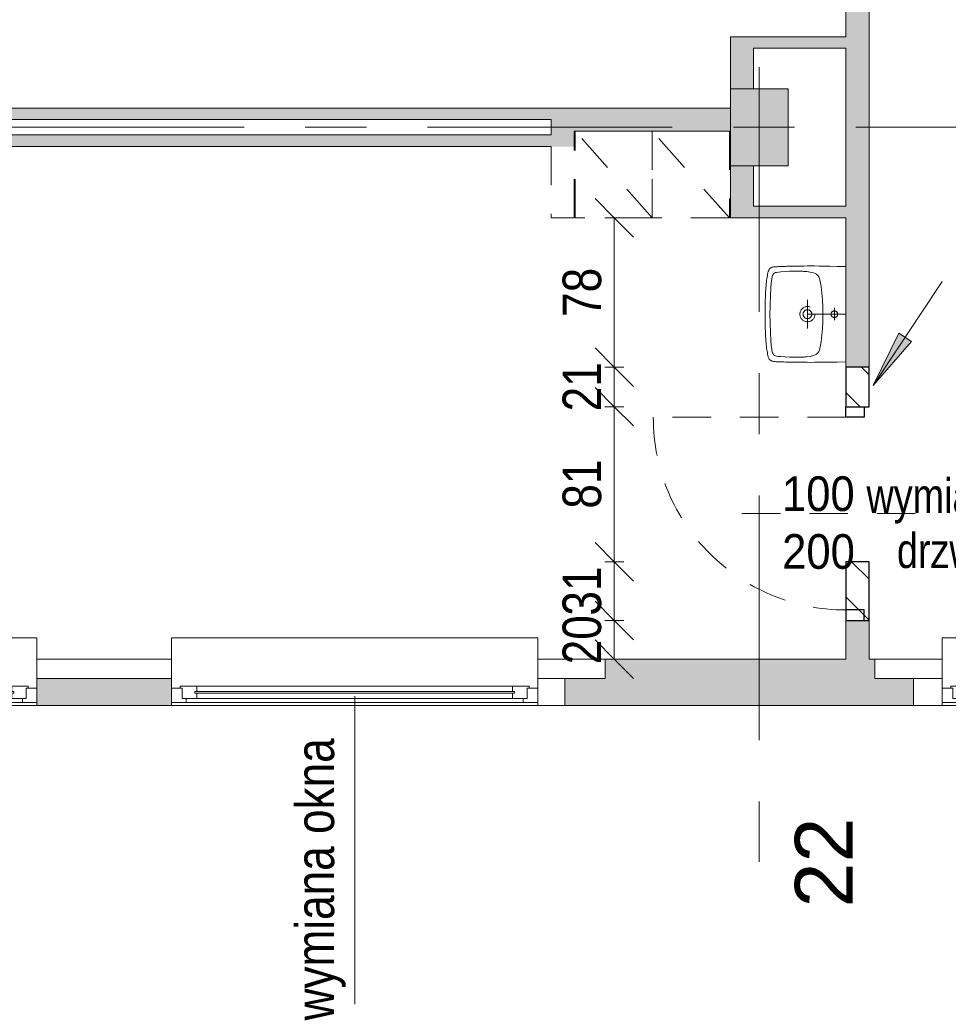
# Model space of a CAD drawing. Header units: centimetres. Extents: x -1403 to 22166, y -8842 to 3590.
# Tile 3 of 25: x -997 to -514, y -47 to 464. Entities that reach past the tile are written whole.
import ezdxf

# ---------------------------------------------------------------- set-up
doc = ezdxf.new("R2010")
doc.units = ezdxf.units.CM
doc.linetypes.add('Oś', pattern=[222.25, 127, -31.75, 31.75, -31.75])
doc.linetypes.add('Wyburzenia', pattern=[35, 20, -15])
for name, color, linetype, lineweight in [('A-ANNO-DIMS', 211, 'Continuous', 13), ('A-ANNO-DIMS-100', 211, 'Continuous', 13), ('A-ANNO-NOTE', 131, 'Wyburzenia', 9), ('A-DETL', 90, 'Continuous', 25), ('A-DETL-GENF', 92, 'Continuous', 9), ('A-DETL-MEDM', 33, 'Wyburzenia', 9), ('A-DOOR', 31, 'Wyburzenia', 9), ('A-DOOR-IDEN', 31, 'Continuous', 13), ('A-GLAZ', 151, 'Wyburzenia', 9), ('A-GLAZ-IDEN', 152, 'Continuous', 13), ('A-WALL', 113, 'Continuous', 13), ('A-WALL-PATT', 111, 'Continuous', 13), ('G-ANNO-TEXT', 231, 'Continuous', 13), ('P-SANR-FIXT', 6, 'Wyburzenia', 9), ('Q-SPCQ', 91, 'Wyburzenia', 9), ('S-COLS', 52, 'Continuous', 13), ('S-GRID', 1, 'Continuous', 13), ('S-GRID-IDEN', 1, 'Continuous', 13)]:
    doc.layers.add(name, color=color, linetype=linetype, lineweight=lineweight)
doc.styles.add('Arial', font='arial.ttf', dxfattribs={"width": 0.9, "height": 18})
doc.styles.add('Arial Narrow_1', font='ARIALN.TTF', dxfattribs={"height": 0.2})
doc.styles.add('Arial Narrow_3', font='ARIALN.TTF', dxfattribs={"height": 20})
doc.styles.add('Arial Narrow_5', font='ARIALN.TTF', dxfattribs={"width": 0.95, "height": 0.18})
doc.styles.add('Arial_1', font='arial.ttf', dxfattribs={"height": 30})
doc.dimstyles.new('Diagonal_1_100__0__wewnętrzne', dxfattribs={"dimscale": 30.48, "dimtxt": 20.468619, "dimasz": 0.656168, "dimexe": 0.164042, "dimexo": 0.0625, "dimgap": 0.032808, "dimtad": 1, "dimdec": 0, "dimdsep": 46, "dimtxsty": 'Arial Narrow_3', "dimblk1": 'OBLIQUE', "dimblk2": 'OBLIQUE', "dimsah": 1, "dimcen": 0.09, "dimazin": 0, "dimtfac": 1, "dimtdec": 4, "dimtix": 1, "dimtmove": 0, "dimatfit": 3, "dimfxl": 0.164042, "dimfxlon": 1, "dimtvp": 1, "dimtolj": 1, "dimtzin": 0, "dimarcsym": 2})
pattern_1 = [(315, (0, 0), (10.6066, 10.6066), [])]

# ---------------------------------------------------------------- blocks, each defined once
blk = doc.blocks.new('DRZWI 1S - automatyczna etykieta - Drzwi 100-2252143-6_piętro IV __13_80 m_ - wyburzenia i zamurowania')
at = {"layer": 'A-DETL-GENF', "color": 20, "linetype": 'Wyburzenia'}
for p, q in [((-55.5, 6), (-55.5, -3.5)), ((-50, 6), (-55.5, 6)), ((-50, -3.5), (-50, 6)), ((55.5, 6), (50, 6)), ((50, 6), (50, -3.5)), ((55.5, -3.5), (55.5, 6)), ((-55.5, -3.5), (-50, -3.5)), ((50, -3.5), (55.5, -3.5))]:
    blk.add_line(p, q, dxfattribs=at)
at = {"layer": 'A-DETL-MEDM', "color": 10, "lineweight": 25}
for p, q in [((-50, 6), (-55.5, 6)), ((-55.5, 6), (-55.5, -3.5)), ((-50, -3.5), (-50, 6)), ((50, -3.5), (50, 6)), ((50, 6), (55.5, 6)), ((55.5, 6), (55.5, -3.5)), ((-55.5, -3.5), (-50, -3.5)), ((55.5, -3.5), (50, -3.5))]:
    blk.add_line(p, q, dxfattribs=at)
at = {"layer": 'A-DOOR', "color": 1, "lineweight": 13}
blk.add_line((50, 6), (50, 106), dxfattribs=at)
blk.add_arc((50, 6), 100, 90, 180, dxfattribs=at)
blk = doc.blocks.new('M_Concrete-rengular-Column - 300 x 400mm-1795933-6_piętro IV __13_80 m_ - wyburzenia i zamurowania')
at = {"layer": 'S-COLS', "lineweight": 9}
blk.add_hatch(color=254, dxfattribs=at).paths.add_polyline_path([(-15, -20), (15, -20), (15, 20), (-15, 20), (-15, -2)], flags=0)
for p, q in [((15, 20), (-15, 20)), ((-15, 20), (-15, -20)), ((15, -20), (15, 20)), ((-15, -20), (15, -20))]:
    blk.add_line(p, q, dxfattribs=at)
blk = doc.blocks.new('Okno - automatyczna etykieta - 190x181  _nietypowy podział_-2208509-6_piętro IV __13_80 m_ - wyburzenia i zamurowania')
at = {"layer": 'A-GLAZ', "color": 7, "linetype": 'Continuous'}
for p, q in [((-87.5, 5.5), (-95, 5.5)), ((-95, 5.5), (-95, -2)), ((-95, 5.5), (95, 5.5)), ((-87.5, 3.5), (-87.5, 5.5)), ((87.5, 5.5), (-87.5, 5.5)), ((95, 5.5), (87.5, 5.5)), ((87.5, 5.5), (87.5, 3.5)), ((95, -2), (95, 5.5)), ((-82, 3.5), (-89.5, 3.5)), ((-89.5, 3.5), (-89.5, -2)), ((-89.5, -2), (-89.5, 3.5)), ((-89.5, 3.5), (-87.5, 3.5)), ((83, 0.75), (-83, 0.75)), ((-83, 0.75), (-83, -0.25)), ((-83, -0.25), (-83, 0.75)), ((-83, 0.75), (-82, 0.75)), ((-82, 0.75), (-82, 3.5)), ((82, 3.5), (-82, 3.5)), ((89.5, 3.5), (82, 3.5)), ((82, 3.5), (82, 0.75)), ((82, 0.75), (83, 0.75)), ((83, -0.25), (83, 0.75)), ((83, 0.75), (83, -0.25)), ((87.5, 3.5), (89.5, 3.5)), ((89.5, -2), (89.5, 3.5)), ((89.5, 3.5), (89.5, -2)), ((-95, -2), (-89.5, -2)), ((-89.5, -2), (-90.5, -2)), ((-90.5, -2), (-90.5, -3)), ((-90.5, -3), (-82, -3)), ((-83, -0.25), (83, -0.25)), ((-82, -0.25), (-83, -0.25)), ((-82, -3), (-82, -0.25)), ((82, -3), (-82, -3)), ((82, -0.25), (82, -3)), ((83, -0.25), (82, -0.25)), ((82, -3), (90.5, -3)), ((90.5, -2), (89.5, -2)), ((89.5, -2), (95, -2)), ((90.5, -3), (90.5, -2)), ((-95, -26), (-95, -7)), ((95, -7), (95, -26)), ((-95, -28), (-95, -26)), ((-95, -28), (95, -28)), ((95, -26), (95, -28))]:
    blk.add_line(p, q, dxfattribs=at)
blk = doc.blocks.new('Szafa1 - 45 cm-1791407-6_piętro IV __13_80 m_ - wyburzenia i zamurowania')
at = {"layer": 'Q-SPCQ', "color": 20}
for p, q in [((-7.5, 51), (32.5, 6)), ((-7.5, 6), (-7.5, 51)), ((-7.5, 51), (32.5, 51)), ((32.5, 51), (32.5, 6))]:
    blk.add_line(p, q, dxfattribs=at)
blk = doc.blocks.new('Umywalka koło Nova Pro - Pro 50-1205816-6_piętro IV __13_80 m_ - wyburzenia i zamurowania')
at = {"layer": 'P-SANR-FIXT', "color": 20}
for p, q in [((-10.8, 45.84), (-10.24, 46.11)), ((-10.24, 46.11), (-10.8, 45.84)), ((-10.24, 46.11), (-9.61, 46.32)), ((-9.61, 46.32), (-10.24, 46.11)), ((-9.61, 46.32), (-8.94, 46.51)), ((-8.94, 46.51), (-9.61, 46.32)), ((-8.94, 46.51), (-8.25, 46.64)), ((-8.25, 46.64), (-8.94, 46.51)), ((-8.25, 46.64), (-7.5, 46.8)), ((-7.5, 46.8), (-8.25, 46.64)), ((-7.5, 46.8), (-6.73, 46.91)), ((-6.73, 46.91), (-7.5, 46.8)), ((-6.73, 46.91), (-5.93, 47.04)), ((-5.93, 47.04), (-6.73, 46.91)), ((-5.93, 47.04), (-5.1, 47.15)), ((-5.1, 47.15), (-5.93, 47.04)), ((-5.1, 47.15), (-4.2, 47.25)), ((-4.2, 47.25), (-5.1, 47.15)), ((-4.2, 47.25), (-3.27, 47.36)), ((-3.27, 47.36), (-4.2, 47.25)), ((-3.27, 47.36), (-2.28, 47.44)), ((-2.28, 47.44), (-3.27, 47.36)), ((-2.28, 47.44), (-1.24, 47.52)), ((-1.24, 47.52), (-2.28, 47.44)), ((-1.24, 47.52), (-0.15, 47.63)), ((-0.15, 47.63), (-1.24, 47.52)), ((-0.15, 47.63), (1.05, 47.71)), ((1.05, 47.71), (-0.15, 47.63)), ((1.05, 47.71), (2.3, 47.76)), ((2.3, 47.76), (1.05, 47.71)), ((2.3, 47.76), (3.66, 47.84)), ((3.66, 47.84), (2.3, 47.76)), ((3.66, 47.84), (5.12, 47.89)), ((5.12, 47.89), (3.66, 47.84)), ((5.12, 47.89), (6.72, 47.95)), ((6.72, 47.95), (5.12, 47.89)), ((6.72, 47.95), (8.45, 47.97)), ((8.45, 47.97), (6.72, 47.95)), ((8.45, 47.97), (10.4, 48)), ((10.4, 48), (8.45, 47.97)), ((10.4, 48), (14.63, 48)), ((14.63, 48), (10.4, 48)), ((14.63, 48), (16.55, 47.97)), ((16.55, 47.97), (14.63, 48)), ((16.55, 47.97), (18.31, 47.95)), ((18.31, 47.95), (16.55, 47.97)), ((18.31, 47.95), (19.88, 47.89)), ((19.88, 47.89), (18.31, 47.95)), ((19.88, 47.89), (21.34, 47.84)), ((21.34, 47.84), (19.88, 47.89)), ((21.34, 47.84), (22.7, 47.76)), ((22.7, 47.76), (21.34, 47.84)), ((22.7, 47.76), (23.98, 47.71)), ((23.98, 47.71), (22.7, 47.76)), ((23.98, 47.71), (25.15, 47.63)), ((25.15, 47.63), (23.98, 47.71)), ((25.15, 47.63), (26.24, 47.52)), ((26.24, 47.52), (25.15, 47.63)), ((26.24, 47.52), (27.31, 47.44)), ((27.31, 47.44), (26.24, 47.52)), ((27.31, 47.44), (28.29, 47.36)), ((28.29, 47.36), (27.31, 47.44)), ((28.29, 47.36), (29.23, 47.25)), ((29.23, 47.25), (28.29, 47.36)), ((29.23, 47.25), (30.1, 47.15)), ((30.1, 47.15), (29.23, 47.25)), ((30.1, 47.15), (30.93, 47.04)), ((30.93, 47.04), (30.1, 47.15)), ((30.93, 47.04), (31.76, 46.91)), ((31.76, 46.91), (30.93, 47.04)), ((31.76, 46.91), (32.5, 46.8)), ((32.5, 46.8), (31.76, 46.91)), ((32.5, 46.8), (33.25, 46.64)), ((33.25, 46.64), (32.5, 46.8)), ((33.25, 46.64), (33.97, 46.51)), ((33.97, 46.51), (33.25, 46.64)), ((33.97, 46.51), (34.63, 46.32)), ((34.63, 46.32), (33.97, 46.51)), ((34.63, 46.32), (35.24, 46.11)), ((35.24, 46.11), (34.63, 46.32)), ((35.24, 46.11), (35.8, 45.84)), ((35.8, 45.84), (35.24, 46.11)), ((-12.22, 40.28), (-12.19, 40.94)), ((-12.19, 40.94), (-12.16, 41.58)), ((-12.16, 41.58), (-12.14, 42.22)), ((-12.14, 42.22), (-12.08, 42.81)), ((-12.08, 42.81), (-12, 43.37)), ((-12, 43.37), (-11.92, 43.87)), ((-11.92, 43.87), (-11.82, 44.38)), ((-11.82, 44.38), (-11.71, 44.67)), ((-11.6, 44.96), (-11.79, 44.38)), ((-11.71, 44.67), (-11.6, 44.96)), ((-11.6, 44.96), (-11.26, 45.47)), ((-11.26, 45.47), (-11.6, 44.96)), ((-11.26, 45.47), (-10.8, 45.84)), ((-10.8, 45.84), (-11.26, 45.47)), ((-9.53, 39.82), (-9.39, 40.94)), ((-9.39, 40.94), (-9.21, 42.03)), ((-9.21, 42.03), (-9.05, 42.59)), ((-9.05, 42.59), (-8.86, 43.1)), ((-8.86, 43.1), (-8.7, 43.34)), ((-8.7, 43.34), (-8.51, 43.55)), ((-8.51, 43.55), (-8.03, 43.85)), ((-8.03, 43.85), (-7.53, 44.06)), ((-7.53, 44.06), (-6.97, 44.22)), ((-6.97, 44.22), (-5.88, 44.43)), ((-5.88, 44.43), (-3.64, 44.75)), ((-3.64, 44.75), (-1.4, 44.94)), ((-1.4, 44.94), (3.1, 45.18)), ((3.1, 45.18), (7.6, 45.31)), ((7.6, 45.31), (9.86, 45.39)), ((9.86, 45.39), (11.04, 45.42)), ((11.04, 45.42), (11.7, 45.42)), ((11.7, 45.42), (12.5, 45.44)), ((12.5, 45.44), (13.3, 45.42)), ((13.3, 45.42), (13.99, 45.42)), ((13.99, 45.42), (15.14, 45.39)), ((15.14, 45.39), (17.4, 45.31)), ((17.4, 45.31), (21.9, 45.18)), ((21.9, 45.18), (26.4, 44.94)), ((26.4, 44.94), (28.64, 44.75)), ((28.64, 44.75), (30.88, 44.43)), ((30.88, 44.43), (31.97, 44.22)), ((31.97, 44.22), (32.53, 44.06)), ((32.53, 44.06), (33.06, 43.85)), ((33.06, 43.85), (33.54, 43.55)), ((33.54, 43.55), (33.73, 43.34)), ((33.73, 43.34), (33.86, 43.1)), ((33.86, 43.1), (34.07, 42.59)), ((34.07, 42.59), (34.21, 42.03)), ((34.21, 42.03), (34.39, 40.94)), ((34.39, 40.94), (34.53, 39.82)), ((35.8, 45.84), (36.28, 45.47)), ((36.28, 45.47), (35.8, 45.84)), ((36.28, 45.47), (36.6, 44.96)), ((36.6, 44.96), (36.28, 45.47)), ((36.6, 44.96), (36.82, 44.38)), ((36.82, 44.38), (36.92, 43.87)), ((36.92, 43.87), (37.03, 43.37)), ((37.03, 43.37), (37.08, 42.81)), ((37.08, 42.81), (37.14, 42.22)), ((37.14, 42.22), (37.16, 41.58)), ((37.16, 41.58), (37.19, 40.94)), ((37.19, 40.94), (37.22, 40.28)), ((-12.38, 35.06), (-12.35, 35.88)), ((-12.35, 36.65), (-12.32, 37.43)), ((-12.35, 35.88), (-12.35, 36.65)), ((-12.32, 37.43), (-12.3, 38.17)), ((-12.3, 38.17), (-12.27, 38.89)), ((-12.27, 38.89), (-12.24, 39.61)), ((-12.24, 39.61), (-12.22, 40.28)), ((-9.79, 35.32), (-9.71, 37.56)), ((-9.71, 37.56), (-9.53, 39.82)), ((12.5, 6), (12.5, 38)), ((34.53, 39.82), (34.71, 37.56)), ((34.71, 37.56), (34.82, 35.32)), ((37.22, 40.28), (37.24, 39.61)), ((37.24, 39.61), (37.27, 38.89)), ((37.27, 38.89), (37.3, 38.17)), ((37.3, 38.17), (37.32, 37.43)), ((37.32, 37.43), (37.35, 36.65)), ((37.35, 36.65), (37.35, 35.88)), ((37.35, 35.88), (37.38, 35.06)), ((-12.46, 30.5), (-12.43, 31.46)), ((-12.43, 32.39), (-12.4, 33.3)), ((-12.43, 31.46), (-12.43, 32.39)), ((-12.4, 33.88), (-12.38, 35.06)), ((-12.4, 33.3), (-12.4, 33.88)), ((-9.84, 33.06), (-9.79, 35.32)), ((-9.76, 28.56), (-9.84, 33.06)), ((34.84, 33.06), (34.76, 28.56)), ((34.82, 35.32), (34.84, 33.06)), ((37.38, 35.06), (37.4, 33.88)), ((37.4, 33.88), (37.43, 33.3)), ((37.43, 33.3), (37.43, 32.39)), ((37.43, 32.39), (37.46, 31.46)), ((37.46, 31.46), (37.46, 30.5)), ((-12.51, 24.3), (-12.48, 26.13)), ((-12.48, 27.81), (-12.46, 29.49)), ((-12.48, 26.13), (-12.48, 27.81)), ((-12.46, 29.49), (-12.46, 30.5)), ((-9.74, 27.87), (-9.76, 28.56)), ((-9.71, 27.55), (-9.74, 27.87)), ((-9.69, 27.15), (-9.71, 27.55)), ((-9.61, 26.27), (-9.69, 27.15)), ((-9.37, 24.54), (-9.61, 26.27)), ((20.01, 26), (5.01, 26)), ((34.63, 26.27), (34.37, 24.54)), ((34.69, 27.15), (34.63, 26.27)), ((34.71, 27.55), (34.69, 27.15)), ((34.74, 27.87), (34.71, 27.55)), ((34.76, 28.56), (34.74, 27.87)), ((37.46, 30.5), (37.48, 29.49)), ((37.48, 29.49), (37.48, 27.81)), ((37.48, 27.81), (37.51, 26.13)), ((37.51, 26.13), (37.51, 22.27)), ((-12.48, 22.27), (-12.51, 24.3)), ((-12.48, 19.98), (-12.48, 22.27)), ((-8.91, 22.86), (-9.37, 24.54)), ((-8.62, 22.03), (-8.91, 22.86)), ((-8.19, 21.26), (-8.62, 22.03)), ((-7.93, 20.91), (-8.19, 21.26)), ((-7.61, 20.62), (-7.93, 20.91)), ((-6.89, 20.14), (-7.61, 20.62)), ((32.61, 20.62), (31.89, 20.14)), ((32.93, 20.91), (32.61, 20.62)), ((33.19, 21.26), (32.93, 20.91)), ((33.62, 22.03), (33.19, 21.26)), ((33.91, 22.86), (33.62, 22.03)), ((34.37, 24.54), (33.91, 22.86)), ((37.51, 22.27), (37.48, 19.98)), ((-12.45, 17.35), (-12.48, 19.98)), ((-12.4, 14.28), (-12.45, 17.35)), ((-6.09, 19.8), (-6.89, 20.14)), ((-5.24, 19.53), (-6.09, 19.8)), ((-3.53, 19.16), (-5.24, 19.53)), ((-1.83, 18.89), (-3.53, 19.16)), ((1.66, 18.49), (-1.83, 18.89)), ((5.15, 18.2), (1.66, 18.49)), ((8.64, 18.06), (5.15, 18.2)), ((10.37, 18.01), (8.64, 18.06)), ((14.63, 18.01), (10.37, 18.01)), ((16.36, 18.06), (14.63, 18.01)), ((19.88, 18.2), (16.36, 18.06)), ((23.34, 18.49), (19.88, 18.2)), ((26.83, 18.89), (23.34, 18.49)), ((28.56, 19.16), (26.83, 18.89)), ((30.26, 19.53), (28.56, 19.16)), ((31.09, 19.8), (30.26, 19.53)), ((31.89, 20.14), (31.09, 19.8)), ((37.45, 17.35), (37.4, 14.28)), ((37.48, 19.98), (37.45, 17.35)), ((-12.32, 10.58), (-12.4, 14.28)), ((-12.19, 6), (-12.32, 10.58)), ((15.72, 12.02), (9.46, 12.02)), ((37.32, 10.58), (37.19, 6)), ((37.4, 14.28), (37.32, 10.58))]:
    blk.add_line(p, q, dxfattribs=at)
for centre, radius in [((12.51, 26), 3.92), ((12.51, 26), 2.28), ((12.5, 12.02), 1.72)]:
    blk.add_circle(centre, radius, dxfattribs=at)
blk = doc.blocks.new('etykieta wymiana okna - etykieta okno 1S z hp dół-2316400-6_piętro IV __13_80 m_ - wyburzenia i zamurowania')
at = {"layer": 'A-GLAZ-IDEN'}
blk.add_line((0, 1.6477), (0, 0.0485), dxfattribs=at)
at = {"layer": 'A-GLAZ-IDEN', "insert": (-0.3068, 1.4291), "char_height": 0.2, "width": 1.409, "attachment_point": 3, "rotation": 90, "line_spacing_factor": 0.949189, "style": 'Arial Narrow_1'}
blk.add_mtext('\\pxqr,t6.35,12.7,19.05,25.4,31.75,38.1,44.45,50.8,57.15,63.5,69.85,76.2,82.55,88.9,95.25,101.6,107.95,114.3,120.65,127,133.35,139.7,146.05,152.4,158.75,165.1,171.45,177.8,184.15,190.5,196.85,203.2;{wymiana okna}', dxfattribs=at)
blk = doc.blocks.new('Wymiana Drzwi_PG_typ 100 - --2314812-6_piętro IV __13_80 m_ - wyburzenia i zamurowania')
at = {"layer": 'A-DOOR-IDEN', "insert": (0.0511, 0.737), "char_height": 0.18, "width": 1.2882, "attachment_point": 5, "rotation": 90, "line_spacing_factor": 0.949189, "style": 'Arial Narrow_5'}
blk.add_mtext('\\pxqc,t6.70278,13.40556,20.10833,26.81111,33.51389,40.21667,46.91944,53.62222,60.325,67.02778,73.73056,80.43333,87.13611,93.83889,100.54167,107.24444,113.94722,120.65,127.35278,134.05556,140.75833,147.46111,154.16389,160.86667,167.56944,174.27222,180.975,187.67778,194.38056,201.08333,207.78611,214.48889;{wymiana\\Pdrzwi}', dxfattribs=at)
blk = doc.blocks.new('DIMBLOCK50-6_piętro IV __13_80 m_ - wyburzenia i zamurowania')
at = {"layer": 'A-ANNO-DIMS-100'}
for p, q in [((-687.85, 152.33), (-697.85, 162.33)), ((-682.85, 152.33), (-692.85, 152.33)), ((-687.85, 132.33), (-687.85, 152.33)), ((-687.85, 152.33), (-677.85, 142.33)), ((-687.85, 152.33), (-682.85, 152.33)), ((-687.85, 132.33), (-697.85, 142.33)), ((-692.85, 132.33), (-682.85, 132.33)), ((-687.85, 132.33), (-692.85, 132.33)), ((-687.85, 132.33), (-677.85, 122.33))]:
    blk.add_line(p, q, dxfattribs=at)
at = {"layer": 'A-ANNO-DIMS-100', "color": 0, "insert": (-714.7, 129.65), "char_height": 20, "width": 30.4105, "attachment_point": 1, "rotation": 90, "line_spacing_factor": 0.974696, "style": 'Arial Narrow_3'}
blk.add_mtext('20', dxfattribs=at)
blk = doc.blocks.new('_Oblique')
at = {"color": 0, "linetype": 'ByBlock', "lineweight": -2}
blk.add_line((-0.5, -0.5), (0.5, 0.5), dxfattribs=at)
blk = doc.blocks.new('DIMBLOCK51-6_piętro IV __13_80 m_ - wyburzenia i zamurowania')
at = {"layer": 'A-ANNO-DIMS-100'}
for p, q in [((-687.85, 182.83), (-697.85, 192.83)), ((-682.85, 182.83), (-692.85, 182.83)), ((-687.85, 152.33), (-687.85, 182.83)), ((-687.85, 182.83), (-677.85, 172.83)), ((-687.85, 182.83), (-682.85, 182.83)), ((-687.85, 152.33), (-697.85, 162.33)), ((-682.85, 152.33), (-692.85, 152.33)), ((-687.85, 152.33), (-677.85, 142.33)), ((-687.85, 152.33), (-682.85, 152.33))]:
    blk.add_line(p, q, dxfattribs=at)
at = {"layer": 'A-ANNO-DIMS-100', "color": 0, "insert": (-714.7, 154.9), "char_height": 20, "width": 30.4105, "attachment_point": 1, "rotation": 90, "line_spacing_factor": 0.974696, "style": 'Arial Narrow_3'}
blk.add_mtext('31', dxfattribs=at)
blk = doc.blocks.new('DIMBLOCK52-6_piętro IV __13_80 m_ - wyburzenia i zamurowania')
at = {"layer": 'A-ANNO-DIMS-100'}
for p, q in [((-687.85, 263.33), (-697.85, 273.33)), ((-682.85, 263.33), (-692.85, 263.33)), ((-687.85, 182.83), (-687.85, 263.33)), ((-687.85, 263.33), (-677.85, 253.33)), ((-687.85, 263.33), (-682.85, 263.33)), ((-687.85, 182.83), (-697.85, 192.83)), ((-682.85, 182.83), (-692.85, 182.83)), ((-687.85, 182.83), (-677.85, 172.83)), ((-687.85, 182.83), (-682.85, 182.83))]:
    blk.add_line(p, q, dxfattribs=at)
at = {"layer": 'A-ANNO-DIMS-100', "color": 0, "insert": (-714.7, 210.4), "char_height": 20, "width": 30.4105, "attachment_point": 1, "rotation": 90, "line_spacing_factor": 0.974696, "style": 'Arial Narrow_3'}
blk.add_mtext('81', dxfattribs=at)
blk = doc.blocks.new('DIMBLOCK53-6_piętro IV __13_80 m_ - wyburzenia i zamurowania')
at = {"layer": 'A-ANNO-DIMS-100'}
for p, q in [((-687.85, 283.83), (-697.85, 293.83)), ((-682.85, 283.83), (-692.85, 283.83)), ((-687.85, 263.33), (-687.85, 283.83)), ((-687.85, 283.83), (-677.85, 273.83)), ((-687.85, 283.83), (-682.85, 283.83)), ((-687.85, 263.33), (-697.85, 273.33)), ((-682.85, 263.33), (-692.85, 263.33)), ((-687.85, 263.33), (-677.85, 253.33)), ((-687.85, 263.33), (-682.85, 263.33))]:
    blk.add_line(p, q, dxfattribs=at)
at = {"layer": 'A-ANNO-DIMS-100', "color": 0, "insert": (-714.7, 260.9), "char_height": 20, "width": 30.4105, "attachment_point": 1, "rotation": 90, "line_spacing_factor": 0.974696, "style": 'Arial Narrow_3'}
blk.add_mtext('21', dxfattribs=at)
blk = doc.blocks.new('DIMBLOCK54-6_piętro IV __13_80 m_ - wyburzenia i zamurowania')
at = {"layer": 'A-ANNO-DIMS-100'}
for p, q in [((-687.85, 361.33), (-697.85, 371.33)), ((-682.85, 361.33), (-692.85, 361.33)), ((-687.85, 283.83), (-687.85, 361.33)), ((-687.85, 361.33), (-677.85, 351.33)), ((-687.85, 361.33), (-682.85, 361.33)), ((-687.85, 283.83), (-697.85, 293.83)), ((-682.85, 283.83), (-692.85, 283.83)), ((-687.85, 283.83), (-677.85, 273.83)), ((-687.85, 283.83), (-682.85, 283.83))]:
    blk.add_line(p, q, dxfattribs=at)
at = {"layer": 'A-ANNO-DIMS-100', "color": 0, "insert": (-714.7, 309.9), "char_height": 20, "width": 30.4105, "attachment_point": 1, "rotation": 90, "line_spacing_factor": 0.974696, "style": 'Arial Narrow_3'}
blk.add_mtext('78', dxfattribs=at)

msp = doc.modelspace()

# ---------------------------------------------------------------- hatches: boundary and pattern name
at = {"layer": 'A-DETL-GENF', "lineweight": 25}
h = msp.add_hatch(dxfattribs=at)
h.set_pattern_fill('FP_1', color=210, style=0, pattern_type=2)
h.set_pattern_definition(pattern_1)
h.paths.add_polyline_path([(-567.62, 263.33), (-555.62, 263.33), (-555.62, 283.83), (-567.62, 283.83)], flags=0)
h = msp.add_hatch(dxfattribs=at)
h.set_pattern_fill('FP_1', color=3, style=0, pattern_type=2)
h.set_pattern_definition(pattern_1)
h.paths.add_polyline_path([(-555.62, 152.33), (-555.62, 182.83), (-567.62, 182.83), (-567.62, 152.33), (-558.12, 152.33)], flags=0)
at = {"layer": 'A-WALL-PATT'}
h = msp.add_hatch(color=9, dxfattribs=at)
h.paths.add_polyline_path([(-567.62, 132.33), (-555.62, 132.33), (-555.62, 152.33), (-567.62, 152.33), (-567.62, 145.66)], flags=0)
h.paths.add_polyline_path([(-555.62, 283.83), (-555.62, 612.83), (-567.62, 612.83), (-567.62, 283.83)], flags=0)
h.paths.add_polyline_path([(-567.62, 743.83), (-555.62, 743.83), (-555.62, 1032.83), (-567.62, 1032.83), (-567.62, 788.27)], flags=0)
h.paths.add_polyline_path([(-555.62, 1163.83), (-555.62, 1383.33), (-567.62, 1383.33), (-567.62, 1163.83)], flags=0)
for points in [[(-625.32, 428.33), (-615.62, 428.33), (-615.62, 455.33), (-627.62, 455.33), (-627.62, 428.33)], [(-615.62, 449.33), (-567.62, 449.33), (-567.62, 455.33), (-615.62, 455.33)], [(-720.62, 412.33), (-720.62, 418.33), (-1197.62, 418.33), (-1197.62, 412.33), (-898.33, 412.33)], [(-715.42, 406.33), (-627.62, 406.33), (-627.62, 418.33), (-720.62, 418.33), (-720.62, 406.33), (-719.16, 406.33)], [(-730.41, 398.33), (-720.62, 398.33), (-720.62, 404.33), (-1197.62, 404.33), (-1197.62, 398.33), (-914.84, 398.33)], [(-720.62, 398.33), (-708.62, 398.33), (-708.62, 406.33), (-720.62, 406.33), (-720.62, 403.55)], [(-615.62, 361.33), (-615.62, 388.33), (-627.62, 388.33), (-627.62, 361.33)], [(-567.62, 361.33), (-567.62, 367.33), (-615.62, 367.33), (-615.62, 361.33), (-597.62, 361.33)], [(-552.62, 108.33), (-552.62, 132.33), (-692.62, 132.33), (-692.62, 108.33)]]:
    msp.add_hatch(color=9, dxfattribs=at).paths.add_polyline_path(points, flags=0)
h = msp.add_hatch(color=9, dxfattribs=at)
h.paths.add_polyline_path([(-713.62, 108.33), (-692.62, 108.33), (-692.62, 122.33), (-713.62, 122.33), (-713.62, 120.65)], flags=0)
h.paths.add_polyline_path([(-1191.62, 108.33), (-1191.62, 122.33), (-1212.62, 122.33), (-1212.62, 108.33)], flags=0)
h.paths.add_polyline_path([(-987.62, 108.33), (-917.62, 108.33), (-917.62, 122.33), (-987.62, 122.33), (-987.62, 109.83)], flags=0)
h = msp.add_hatch(color=9, dxfattribs=at)
h.paths.add_polyline_path([(-537.21, 108.33), (-532.62, 108.33), (-532.62, 122.33), (-552.62, 122.33), (-552.62, 108.33)], flags=0)
h.paths.add_polyline_path([(-322.62, 108.33), (-257.62, 108.33), (-257.62, 122.33), (-327.62, 122.33), (-327.62, 108.33)], flags=0)
h.paths.add_polyline_path([(-34.62, 108.33), (22.38, 108.33), (22.38, 122.33), (-47.62, 122.33), (-47.62, 108.33)], flags=0)
h.paths.add_polyline_path([(232.38, 108.33), (302.38, 108.33), (302.38, 122.33), (232.38, 122.33), (232.38, 109.83)], flags=0)
h.paths.add_polyline_path([(492.38, 108.33), (527.38, 108.33), (527.38, 122.33), (492.38, 122.33), (492.38, 109.83)], flags=0)
at = {"layer": 'G-ANNO-TEXT'}
msp.add_hatch(color=50, dxfattribs=at).paths.add_polyline_path([(-553.53, 274.34), (-533.62, 297.12), (-540.19, 301.5)], flags=0)

# ---------------------------------------------------------------- linework, layer by layer
at = {"layer": 'A-ANNO-NOTE', "color": 240, "lineweight": 13}
msp.add_line((-531.62, 207.83), (-621.62, 207.83), dxfattribs=at)
at = {"layer": 'A-DETL'}
for p, q in [((-555.62, 283.83), (-567.62, 283.83)), ((-567.62, 283.83), (-567.62, 263.33)), ((-555.62, 263.33), (-555.62, 283.83)), ((-567.62, 263.33), (-555.62, 263.33)), ((-555.62, 182.83), (-567.62, 182.83)), ((-567.62, 182.83), (-567.62, 152.33)), ((-555.62, 152.33), (-555.62, 182.83)), ((-567.62, 152.33), (-555.62, 152.33))]:
    msp.add_line(p, q, dxfattribs=at)
at = {"layer": 'A-WALL', "lineweight": 9}
for p, q in [((-567.62, 612.83), (-567.62, 455.33)), ((-555.62, 283.83), (-555.62, 612.83)), ((-627.62, 455.33), (-627.62, 428.33)), ((-567.62, 455.33), (-627.62, 455.33)), ((-615.62, 428.33), (-615.62, 449.33)), ((-615.62, 449.33), (-567.62, 449.33)), ((-567.62, 449.33), (-567.62, 367.33)), ((-627.62, 418.33), (-1197.62, 418.33)), ((-1197.62, 412.33), (-720.62, 412.33)), ((-720.62, 412.33), (-720.62, 404.33)), ((-720.62, 404.33), (-1197.62, 404.33)), ((-708.62, 406.33), (-627.62, 406.33)), ((-708.62, 398.33), (-708.62, 406.33)), ((-1197.62, 398.33), (-720.62, 398.33)), ((-627.62, 388.33), (-627.62, 361.33)), ((-615.62, 367.33), (-615.62, 388.33)), ((-567.62, 367.33), (-615.62, 367.33)), ((-627.62, 361.33), (-567.62, 361.33)), ((-567.62, 361.33), (-567.62, 283.83)), ((-567.62, 152.33), (-567.62, 132.33)), ((-555.62, 152.33), (-558.12, 152.33)), ((-555.62, 132.33), (-555.62, 152.33)), ((-987.62, 132.33), (-917.62, 132.33)), ((-567.62, 132.33), (-727.62, 132.33)), ((-692.62, 132.33), (-692.62, 122.33)), ((-555.62, 132.33), (-517.62, 132.33)), ((-552.62, 122.33), (-552.62, 132.33)), ((-917.62, 122.33), (-987.62, 122.33)), ((-987.62, 122.33), (-987.62, 117.33)), ((-917.62, 117.33), (-917.62, 122.33)), ((-692.62, 122.33), (-713.62, 122.33)), ((-532.62, 122.33), (-552.62, 122.33)), ((-727.62, 108.33), (-1177.62, 108.33)), ((-987.62, 109.83), (-987.62, 108.33)), ((-917.62, 108.33), (-917.62, 109.83)), ((-713.62, 108.33), (-532.62, 108.33)), ((232.38, 108.33), (-517.62, 108.33))]:
    msp.add_line(p, q, dxfattribs=at)
at = {"layer": 'A-WALL', "color": 1, "linetype": 'Wyburzenia'}
for p, q in [((-720.62, 398.33), (-720.62, 361.33)), ((-708.62, 361.33), (-708.62, 398.33)), ((-720.62, 361.33), (-708.62, 361.33)), ((-567.62, 283.83), (-567.62, 263.33)), ((-555.62, 283.83), (-567.62, 283.83)), ((-555.62, 263.33), (-555.62, 283.83)), ((-558.12, 263.33), (-555.62, 263.33)), ((-713.62, 122.33), (-727.62, 122.33)), ((-727.62, 122.33), (-727.62, 117.33)), ((-713.62, 108.33), (-713.62, 122.33)), ((-517.62, 122.33), (-532.62, 122.33)), ((-532.62, 122.33), (-532.62, 108.33)), ((-517.62, 117.33), (-517.62, 122.33)), ((-727.62, 109.83), (-727.62, 108.33)), ((-727.62, 108.33), (-713.62, 108.33)), ((-532.62, 108.33), (-517.62, 108.33)), ((-517.62, 108.33), (-517.62, 109.83))]:
    msp.add_line(p, q, dxfattribs=at)
at = {"layer": 'A-WALL'}
for p, q in [((-567.62, 283.83), (-555.62, 283.83)), ((-713.62, 122.33), (-713.62, 108.33)), ((-532.62, 108.33), (-532.62, 122.33))]:
    msp.add_line(p, q, dxfattribs=at)
at = {"layer": 'G-ANNO-TEXT', "color": 50}
for p, q in [((-553.53, 274.34), (-517.62, 328.27)), ((-540.19, 301.5), (-553.53, 274.34)), ((-533.62, 297.12), (-540.19, 301.5)), ((-553.53, 274.34), (-533.62, 297.12))]:
    msp.add_line(p, q, dxfattribs=at)
at = {"layer": 'S-GRID', "linetype": 'Oś'}
for p, q in [((-612.62, 2884.27), (-612.62, 27.13)), ((1342.46, 408.33), (-1368.76, 408.33))]:
    msp.add_line(p, q, dxfattribs=at)

# ---------------------------------------------------------------- block references
at = {"layer": 'A-DOOR', "color": 1, "lineweight": 13, "rotation": 89.9999999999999}
msp.add_blockref('DRZWI 1S - automatyczna etykieta - Drzwi 100-2252143-6_piętro IV __13_80 m_ - wyburzenia i zamurowania', (-561.62, 207.83), dxfattribs=at)
at = {"layer": 'A-DOOR-IDEN', "xscale": 99.99999999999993, "yscale": 99.99999999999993, "zscale": 99.99999999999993, "rotation": 270.0000000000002}
msp.add_blockref('Wymiana Drzwi_PG_typ 100 - --2314812-6_piętro IV __13_80 m_ - wyburzenia i zamurowania', (-591.99, 207.83), dxfattribs=at)
at = {"layer": 'A-GLAZ', "color": 7, "linetype": 'Continuous', "rotation": 180}
for p in [(-1082.62, 115.33), (-822.62, 115.33), (-422.62, 115.33)]:
    msp.add_blockref('Okno - automatyczna etykieta - 190x181  _nietypowy podział_-2208509-6_piętro IV __13_80 m_ - wyburzenia i zamurowania', p, dxfattribs=at)
at = {"layer": 'A-GLAZ-IDEN', "xscale": 99.99999999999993, "yscale": 99.99999999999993, "zscale": 99.99999999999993}
msp.add_blockref('etykieta wymiana okna - etykieta okno 1S z hp dół-2316400-6_piętro IV __13_80 m_ - wyburzenia i zamurowania', (-822.62, -51.65), dxfattribs=at)
at = {"layer": 'P-SANR-FIXT', "color": 20, "rotation": 89.9999999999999}
msp.add_blockref('Umywalka koło Nova Pro - Pro 50-1205816-6_piętro IV __13_80 m_ - wyburzenia i zamurowania', (-561.62, 298.83), dxfattribs=at)
at = {"layer": 'Q-SPCQ', "color": 20, "rotation": 180}
for p in [(-675.62, 412.33), (-635.62, 412.33)]:
    msp.add_blockref('Szafa1 - 45 cm-1791407-6_piętro IV __13_80 m_ - wyburzenia i zamurowania', p, dxfattribs=at)
at = {"layer": 'S-COLS', "lineweight": 9}
msp.add_blockref('M_Concrete-rengular-Column - 300 x 400mm-1795933-6_piętro IV __13_80 m_ - wyburzenia i zamurowania', (-612.62, 408.33), dxfattribs=at)

# ---------------------------------------------------------------- texts
at = {"layer": 'A-ANNO-NOTE', "color": 1, "lineweight": 211, "char_height": 18, "width": 38.07, "attachment_point": 5, "line_spacing_factor": 0.936439, "style": 'Arial'}
for s, insert in [('\\pxqc,t6.35,12.7,19.05,25.4,31.75,38.1,44.45,50.8,57.15,63.5,69.85,76.2,82.55,88.9,95.25,101.6,107.95,114.3,120.65,127,133.35,139.7,146.05,152.4,158.75,165.1,171.45,177.8,184.15,190.5,196.85,203.2;{100}', (-581.95, 218.06)), ('\\pxqc,t6.35,12.7,19.05,25.4,31.75,38.1,44.45,50.8,57.15,63.5,69.85,76.2,82.55,88.9,95.25,101.6,107.95,114.3,120.65,127,133.35,139.7,146.05,152.4,158.75,165.1,171.45,177.8,184.15,190.5,196.85,203.2;{200}', (-581.86, 188.06)), ('\\pxqc,t6.35,12.7,19.05,25.4,31.75,38.1,44.45,50.8,57.15,63.5,69.85,76.2,82.55,88.9,95.25,101.6,107.95,114.3,120.65,127,133.35,139.7,146.05,152.4,158.75,165.1,171.45,177.8,184.15,190.5,196.85,203.2;{200}', (-581.86, 188.06))]:
    msp.add_mtext(s, dxfattribs=dict(at, insert=insert))
at = {"layer": 'S-GRID-IDEN', "insert": (-579.12, 26.79), "char_height": 30, "width": 48.3, "attachment_point": 5, "rotation": 90, "line_spacing_factor": 0.936439, "style": 'Arial_1'}
msp.add_mtext('\\pxqc,t4.23333,8.46667,12.7,16.93333,21.16667,25.4,29.63333,33.86667,38.1,42.33333,46.56667,50.8,55.03333,59.26667,63.5,67.73333,71.96667,76.2,80.43333,84.66667,88.9,93.13333,97.36667,101.6,105.83333,110.06667,114.3,118.53333,122.76667,127,131.23333,135.46667;{22}', dxfattribs=at)

# ---------------------------------------------------------------- dimensions: what is measured, and where the dimension line sits
at = {"layer": 'A-ANNO-DIMS'}
for base, p1, p2, override, picture, middle in [((-687.85310049, 361.32555458), (-682.85310049, 283.82555458), (-682.85310049, 361.32555458), {"dimpost": '<>', "dimfxl": 77.5}, 'DIMBLOCK54-6_piętro IV __13_80 m_ - wyburzenia i zamurowania', (-699.0645603, 322.57555458)), ((-687.85310049, 283.82555458), (-682.85310049, 263.32555458), (-682.85310049, 283.82555458), {"dimpost": '<>', "dimfxl": 20.5}, 'DIMBLOCK53-6_piętro IV __13_80 m_ - wyburzenia i zamurowania', (-698.89402824, 273.57555458)), ((-687.85310049, 263.32555458), (-682.85310049, 182.82555458), (-682.85310049, 263.32555458), {"dimpost": '<>', "dimfxl": 80.5}, 'DIMBLOCK52-6_piętro IV __13_80 m_ - wyburzenia i zamurowania', (-699.0645603, 223.07555458)), ((-687.85310049, 182.82555458), (-682.85310049, 152.32555458), (-682.85310049, 182.82555458), {"dimpost": '<>', "dimfxl": 30.5}, 'DIMBLOCK51-6_piętro IV __13_80 m_ - wyburzenia i zamurowania', (-699.0645603, 167.57555458)), ((-687.85, 152.33), (-692.85, 132.33), (-682.85, 152.33), {"dimpost": '<>', "dimfxl": 22.36068}, 'DIMBLOCK50-6_piętro IV __13_80 m_ - wyburzenia i zamurowania', (-699.06, 142.33))]:
    dim = msp.add_linear_dim(base=base, p1=p1, p2=p2, angle=90, dimstyle='Diagonal_1_100__0__wewnętrzne', override=override, dxfattribs=at)
    dim.commit()
    dim.dimension.update_dxf_attribs({"geometry": picture, "text_midpoint": middle})

doc.saveas('drawing.dxf')
